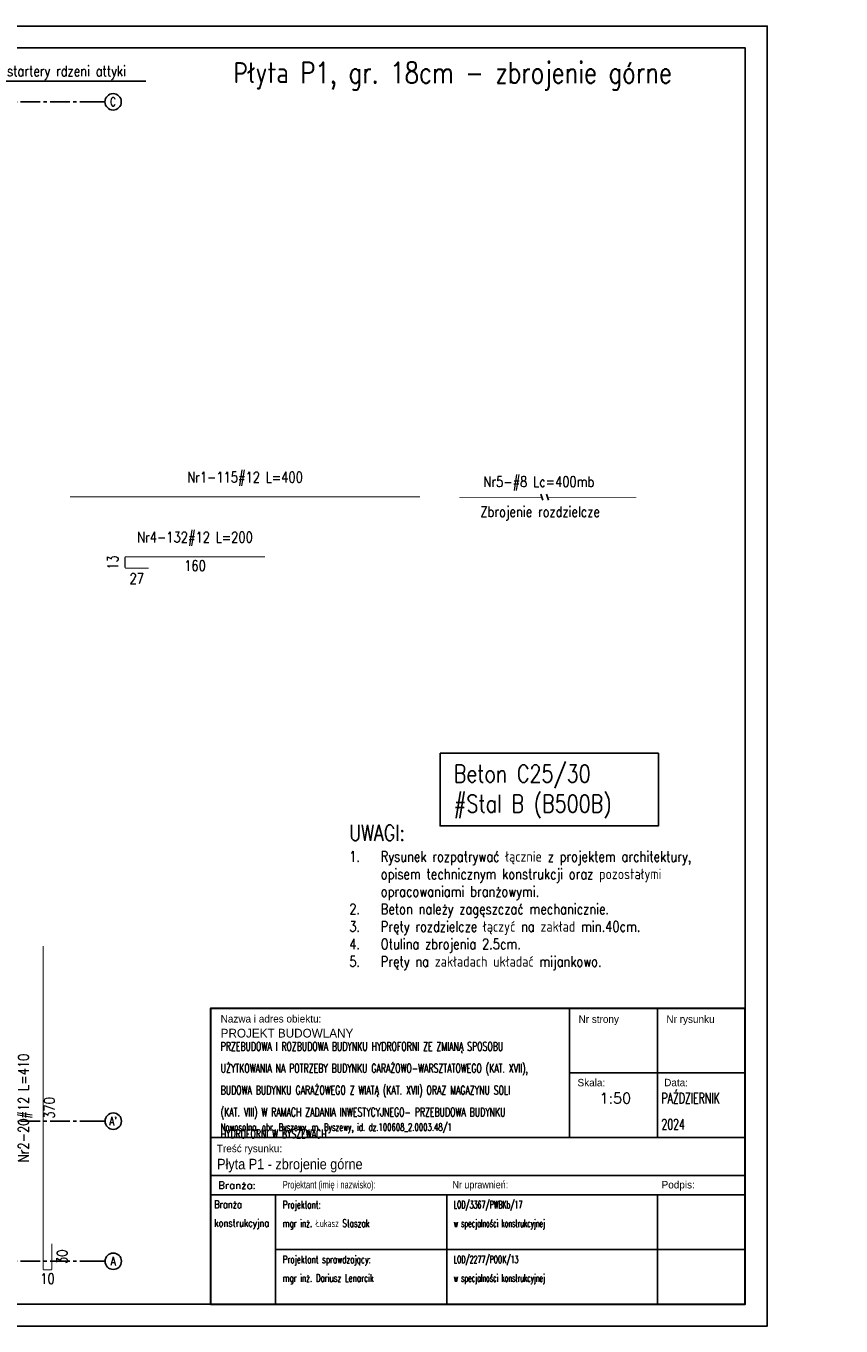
# Model space of a CAD drawing. Extents: x 1815904 to 1900213, y -29904 to -15054.
# Tile 10 of 11: x 1849435 to 1858747, y -29904 to -15054. Entities that reach past the tile are written whole.
import ezdxf
from ezdxf.enums import TextEntityAlignment as Align

# ---------------------------------------------------------------- set-up
doc = ezdxf.new("R2010")
doc.units = 0
doc.header["$LTSCALE"] = 300
doc.header["$PDMODE"] = 1
doc.linetypes.add('CENTER2', pattern=[1.125, 0.75, -0.125, 0.125, -0.125])
doc.linetypes.add('DASHED2', pattern=[0.375, 0.25, -0.125])
doc.layers.get('0').update_dxf_attribs({"linetype": 'CONTINUOUS'})
doc.layers.get('Defpoints').update_dxf_attribs({"linetype": 'CONTINUOUS'})
for name, color, linetype in [('11 - opisy TXT2', 4, 'CONTINUOUS'), ('111 - opisy TXT3', 2, 'CONTINUOUS'), ('2 - linie odniesienia opisy', 8, 'CONTINUOUS'), ('44 - osie 2', 6, 'CENTER2'), ('55 - cienka przerywana 2', 1, 'DASHED2'), ('8 - zbrojenie', 8, 'CONTINUOUS')]:
    doc.layers.add(name, color=color, linetype=linetype)
doc.styles.add('ROMANS', font='romans.shx')
doc.styles.add('TXT2', font='simplex.shx', dxfattribs={"width": 0.8, "height": 120})
doc.styles.add('TXT3', font='simplex.shx', dxfattribs={"width": 0.8, "height": 240})
doc.dimstyles.new('wym zbr', dxfattribs={"dimtxt": 60, "dimasz": 35, "dimexe": 37.5, "dimexo": 37.5, "dimgap": 0.75, "dimtad": 0, "dimdec": 0, "dimlfac": 0.1, "dimzin": 0, "dimdsep": 46, "dimtxsty": 'TXT2', "dimblk1": 'OBLIQUE', "dimblk2": 'OBLIQUE', "dimsah": 1, "dimcen": -1.5, "dimdle": 25, "dimse1": 1, "dimse2": 1, "dimsd1": 1, "dimsd2": 1, "dimclrt": 4, "dimadec": 0, "dimazin": 0, "dimtfac": 0.75, "dimtdec": 0, "dimtix": 1, "dimtmove": 2, "dimatfit": 3, "dimldrblk": 'OBLIQUE', "dimfxl": 200, "dimfxlon": 1, "dimtvp": 0.75, "dimtolj": 1, "dimtzin": 0, "dimarcsym": 0})

# ---------------------------------------------------------------- blocks, each defined once
blk = doc.blocks.new('*D91')
at = {"layer": 'Defpoints', "color": 0, "transparency": 16777216}
for p in [(1849938, -20347), (1849938, -20431), (1853938, -20431)]:
    blk.add_point(p, dxfattribs=at)
at = {"layer": '2 - linie odniesienia opisy', "color": 4, "transparency": 16777216, "insert": (1851938, -20227), "char_height": 120, "attachment_point": 5, "style": 'TXT2'}
blk.add_mtext('\\A1;Nr1-115#12 L={\\A1;400}', dxfattribs=at)
blk = doc.blocks.new('_OBLIQUE')
at = {"color": 0, "linetype": 'ByBlock'}
blk.add_line((-0.5, -0.5), (0.5, 0.5), dxfattribs=at)
blk = doc.blocks.new('*D92')
at = {"layer": 'Defpoints', "color": 0, "transparency": 16777216}
for p in [(1849631, -25563), (1849681, -29263), (1849792, -29263)]:
    blk.add_point(p, dxfattribs=at)
at = {"layer": '2 - linie odniesienia opisy', "color": 4, "transparency": 16777216, "insert": (1849702, -27413), "char_height": 120, "attachment_point": 5, "rotation": 90, "style": 'TXT2'}
blk.add_mtext('\\A1;370', dxfattribs=at)
blk = doc.blocks.new('*D93')
at = {"layer": 'Defpoints', "color": 0, "transparency": 16777216}
for p in [(1849731, -28963), (1849681, -29263), (1849939, -29263)]:
    blk.add_point(p, dxfattribs=at)
at = {"layer": '2 - linie odniesienia opisy', "color": 4, "transparency": 16777216, "insert": (1849849, -29113), "char_height": 120, "attachment_point": 5, "rotation": 90, "style": 'TXT2'}
blk.add_mtext('\\A1;30', dxfattribs=at)
blk = doc.blocks.new('*D94')
at = {"layer": 'Defpoints', "color": 0, "transparency": 16777216}
for p in [(1849631, -28963), (1849731, -28963), (1849631, -29453)]:
    blk.add_point(p, dxfattribs=at)
at = {"layer": '2 - linie odniesienia opisy', "color": 4, "transparency": 16777216, "insert": (1849681, -29363), "char_height": 120, "attachment_point": 5, "style": 'TXT2'}
blk.add_mtext('\\A1;10', dxfattribs=at)
blk = doc.blocks.new('*D95')
at = {"layer": 'Defpoints', "color": 0, "transparency": 16777216}
for p in [(1849631, -25563), (1849547, -29263), (1849681, -29263)]:
    blk.add_point(p, dxfattribs=at)
at = {"layer": '2 - linie odniesienia opisy', "color": 4, "transparency": 16777216, "insert": (1849427, -27413), "char_height": 120, "attachment_point": 5, "rotation": 90, "style": 'TXT2'}
blk.add_mtext('\\A1;Nr2-20#12 L={\\A1;410}', dxfattribs=at)
blk = doc.blocks.new('*D113')
at = {"layer": 'Defpoints', "color": 0, "transparency": 16777216}
for p in [(1850566, -21197), (1852166, -21117), (1850566, -21308)]:
    blk.add_point(p, dxfattribs=at)
at = {"layer": '2 - linie odniesienia opisy', "color": 4, "transparency": 16777216, "insert": (1851366, -21218), "char_height": 120, "attachment_point": 5, "style": 'TXT2'}
blk.add_mtext('\\A1;160', dxfattribs=at)
blk = doc.blocks.new('*D114')
at = {"layer": 'Defpoints', "color": 0, "transparency": 16777216}
for p in [(1850566, -21197), (1850836, -21247), (1850566, -21455)]:
    blk.add_point(p, dxfattribs=at)
at = {"layer": '2 - linie odniesienia opisy', "color": 4, "transparency": 16777216, "insert": (1850701, -21365), "char_height": 120, "attachment_point": 5, "style": 'TXT2'}
blk.add_mtext('\\A1;27', dxfattribs=at)
blk = doc.blocks.new('*D115')
at = {"layer": 'Defpoints', "color": 0, "transparency": 16777216}
for p in [(1850517, -21117), (1850866, -21117), (1850836, -21247)]:
    blk.add_point(p, dxfattribs=at)
at = {"layer": '2 - linie odniesienia opisy', "color": 4, "transparency": 16777216, "insert": (1850427, -21182), "char_height": 120, "attachment_point": 5, "rotation": 90, "style": 'TXT2'}
blk.add_mtext('\\A1;13', dxfattribs=at)
blk = doc.blocks.new('*D116')
at = {"layer": 'Defpoints', "color": 0, "transparency": 16777216}
for p in [(1850566, -21033), (1850566, -21197), (1852166, -21117)]:
    blk.add_point(p, dxfattribs=at)
at = {"layer": '2 - linie odniesienia opisy', "color": 4, "transparency": 16777216, "insert": (1851366, -20913), "char_height": 120, "attachment_point": 5, "style": 'TXT2'}
blk.add_mtext('\\A1;Nr4-132#12 L={\\A1;200}', dxfattribs=at)
blk = doc.blocks.new('pozycja')
at = {"layer": '111 - opisy TXT3', "linetype": 'Continuous'}
blk.add_circle((63.2, -0.2), 37.4, dxfattribs=at)
at = {"layer": '2 - linie odniesienia opisy', "linetype": 'Continuous'}
blk.add_line((0, 0), (25.8, 0), dxfattribs=at)
at = {"layer": '111 - opisy TXT3', "linetype": 'Continuous', "style": 'TXT2', "width": 0.75}
blk.add_attdef('NR', text='', height=40, dxfattribs=at).set_placement((62.6, -19.8), align=Align.CENTER)
blk = doc.blocks.new('A$C6F0046A3')
at = {"layer": '44 - osie 2'}
for p, q in [((-125, 460), (-125, -13490)), ((4625, 459), (4625, -13491)), ((8794, 460), (8794, -13490)), ((10179, 125), (-1082, 125)), ((10179, -11519), (-1082, -11519)), ((10179, -13119), (-493, -13119))]:
    blk.add_line(p, q, dxfattribs=at)
at = {"layer": '2 - linie odniesienia opisy'}
ref = blk.add_blockref('pozycja', (-125, 460), dxfattribs=dict(at, xscale=2.5, yscale=2.5, zscale=2.5, rotation=90))
ref.add_attrib('NR', '4', dxfattribs={"layer": '111 - opisy TXT3', "linetype": 'Continuous', "height": 100, "style": 'TXT2', "width": 0.75}).set_placement((-130, 574), align=Align.CENTER)
ref = blk.add_blockref('pozycja', (4625, 459), dxfattribs=dict(at, xscale=2.5, yscale=2.5, zscale=2.5, rotation=90))
ref.add_attrib('NR', '5', dxfattribs={"layer": '111 - opisy TXT3', "linetype": 'Continuous', "height": 100, "style": 'TXT2', "width": 0.75}).set_placement((4620, 573), align=Align.CENTER)
ref = blk.add_blockref('pozycja', (8794, 460), dxfattribs=dict(at, xscale=2.5, yscale=2.5, zscale=2.5, rotation=90))
ref.add_attrib('NR', '6', dxfattribs={"layer": '111 - opisy TXT3', "linetype": 'Continuous', "height": 100, "style": 'TXT2', "width": 0.75}).set_placement((8789, 574), align=Align.CENTER)
at = {"layer": '2 - linie odniesienia opisy', "xscale": 2.5, "yscale": 2.5, "zscale": 2.5}
for p, values in [((10178, 125), {'NR': 'C'}), ((10179, -11519), {'NR': "A'"}), ((10179, -13119), {'NR': 'A'})]:
    blk.add_blockref('pozycja', p, dxfattribs=at).add_auto_attribs(values)

msp = doc.modelspace()

# ---------------------------------------------------------------- linework, layer by layer
for p, q in [((1855645.3, -26276.5), (1855645.3, -27749.3)), ((1856649, -26276.5), (1856649, -27749.3)), ((1851543.1, -27749.3), (1857652.8, -27749.3)), ((1851543.1, -28185.7), (1857652.8, -28185.7)), ((1851543.1, -28403.9), (1857652.8, -28403.9)), ((1851543.1, -28403.9), (1857652.8, -28403.9)), ((1852285, -29653.9), (1852285, -28403.9)), ((1854241.6, -29653.9), (1854241.6, -28403.9)), ((1856649, -29653.9), (1856649, -28403.9)), ((1852285, -29028.9), (1857652.8, -29028.9))]:
    msp.add_line(p, q)
at = {"lineweight": 30}
msp.add_lwpolyline([(1851543.1, -29653.9), (1857652.8, -29653.9), (1857652.8, -26276.5), (1851543.1, -26276.5)], close=True, dxfattribs=at)
msp.add_lwpolyline([(1857652.8, -27012.9), (1855645.3, -27012.9)])
at = {"layer": '111 - opisy TXT3'}
msp.add_lwpolyline([(1838153.5, -29653.9), (1838153.5, -15303.9), (1857653.5, -15303.9), (1857653.5, -29653.9)], close=True, dxfattribs=at)
at = {"layer": '2 - linie odniesienia opisy'}
msp.add_line((1849049.7, -15683.5), (1850803, -15683.5), dxfattribs=at)
for points in [[(1836903.5, -29903.9), (1836903.5, -15053.9), (1857903.5, -15053.9), (1857903.5, -29903.9)], [(1854165.6, -23361.4), (1856660.5, -23361.4), (1856660.5, -24192.3), (1854165.6, -24192.3)]]:
    msp.add_lwpolyline(points, close=True, dxfattribs=at)
at = {"layer": '2 - linie odniesienia opisy', "const_width": 12}
msp.add_lwpolyline([(1849938.1, -20431.2), (1853938.1, -20431.2)], dxfattribs=at)
for points in [[(1852166.1, -21116.8), (1850578.1, -21116.8, 0.4142136), (1850566.1, -21128.8), (1850566.1, -21234.8, 0.4142136), (1850578.1, -21246.8), (1850836.1, -21246.8)], [(1849630.9, -25563), (1849630.9, -29251, 0.4142136), (1849642.9, -29263), (1849718.9, -29263, 0.4142136), (1849730.9, -29251), (1849730.9, -28963)]]:
    msp.add_lwpolyline(points, format="xyb", dxfattribs=at)
at = {"layer": '55 - cienka przerywana 2'}
for points in [[(1855317.3, -20400.9), (1855350.9, -20499.7)], [(1855380.3, -20400.9), (1855413.9, -20499.7)]]:
    msp.add_lwpolyline(points, dxfattribs=at)
at = {"layer": '8 - zbrojenie', "const_width": 8}
for points in [[(1855331.6, -20443.2), (1854384.6, -20443.2)], [(1856408.6, -20443.2), (1855394.7, -20443.2)]]:
    msp.add_lwpolyline(points, dxfattribs=at)

# ---------------------------------------------------------------- block references
at = {"layer": '2 - linie odniesienia opisy'}
msp.add_blockref('A$C6F0046A3', (1840094.7, -16044.5), dxfattribs=at)

# ---------------------------------------------------------------- texts
at = {"lineweight": 15, "char_height": 85, "width": 6300.103, "attachment_point": 1, "line_spacing_factor": 1.5, "style": 'ROMANS'}
for s, insert in [('\\A1;{\\FIC-Romans;\\W1;Nazwa i adres obiektu:}', (1851659.1, -26352)), ('\\A1;{\\FIC-Romans;\\W1;Nr strony}', (1855748.5, -26356.2)), ('\\A1;{\\FIC-Romans;\\W1;Nr rysunku}', (1856752.2, -26356.2)), ('\\A1;{\\FIC-Romans;\\W1;Skala:}', (1855736.6, -27080.8)), ('\\A1;{\\FIC-Romans;\\W1;Data:}', (1856726.6, -27080.4)), ('\\pt170;{\\W0.68;Nowosolna, obr. Byszewy, m. Byszewy, id. dz.100608_2.0003.48/1}', (1851659.1, -27589.7)), ('\\A1;{\\FIC-Romans;\\W1;Treść rysunku:}', (1851616.1, -27833.4)), ('\\A1;{\\W1;Branża:}', (1851631.4, -28253.7)), ('\\A1;{\\FIC-Romans;\\W0.75;Projektant (imię i nazwisko):}', (1852368.8, -28247.6)), ('\\A1;{\\FIC-Romans;\\W0.9;Nr uprawnień:}', (1854307.7, -28247.6)), ('\\A1;{\\FIC-Romans;\\W1;Podpis:}', (1856697.3, -28247.6)), ('\\A1;{\\W0.8;Branża\\Pkonstrukcyjna}', (1851586.3, -28471.9)), ('\\A1;{\\W0.7;Projektant:\\Pmgr inż. Łukasz Staszak}', (1852368.8, -28475.5)), ('{\\W0.5;LOD/3367/PWBKb/17 \\Pw specjalności konstrukcyjnej}', (1854322, -28475.5)), ('\\A1;{\\W0.7;Projektant sprawdzający:\\Pmgr inż. Dariusz Lenarcik^I}', (1852368.8, -29100.5)), ('{\\W0.5;LOD/2277/POOK/13 \\Pw specjalności konstrukcyjnej}', (1854322, -29100.5))]:
    msp.add_mtext(s, dxfattribs=dict(at, insert=insert))
at = {"lineweight": 30, "width": 6300.103, "attachment_point": 1, "line_spacing_factor": 1.5, "style": 'ROMANS'}
for s, insert, char_height in [('\\A1;{\\Fic-romans.shx;\\W1;PROJEKT BUDOWLANY}', (1851659.1, -26508.7), 100), ('{\\W0.65;PRZEBUDOWA I ROZBUDOWA BUDYNKU HYDROFORNI ZE ZMIANĄ SPOSOBU \\PUŻYTKOWANIA NA POTRZEBY BUDYNKU GARAŻOWO-WARSZTATOWEGO (KAT. XVII), \\PBUDOWA BUDYNKU GARAŻOWEGO Z WIATĄ (KAT. XVII) ORAZ MAGAZYNU SOLI \\P(KAT. VIII) W RAMACH ZADANIA INWESTYCYJNEGO- PRZEBUDOWA BUDYNKU \\PHYDROFORNI W BYSZEWACH}', (1851659.1, -26659.8), 100), ('\\A1;1:50', (1855988, -27240.9), 120), ('\\A1;{\\W0.65;PAŹDZIERNIK \\P2024}', (1856695.6, -27240.9), 120), ('\\A1;{\\Fic-romans|c238;\\W0.9;Płyta P1 - zbrojenie górne}', (1851618.9, -27993.9), 120)]:
    msp.add_mtext(s, dxfattribs=dict(at, insert=insert, char_height=char_height))
at = {"layer": '11 - opisy TXT2', "style": 'TXT2', "width": 0.8}
for s, p in [('startery rdzeni attyki', (1849218.8, -15627.4)), ('Nr5-#8 Lc=400mb', (1854661.3, -20318.9)), ('Zbrojenie rozdzielcze', (1854625.9, -20662.5))]:
    msp.add_text(s, height=120, dxfattribs=at).set_placement(p)
at = {"layer": '11 - opisy TXT2', "char_height": 120, "width": 4333.355, "attachment_point": 1, "style": 'TXT2'}
for insert in [(1831490.3, -22279.4), (1853128.6, -24180)]:
    msp.add_mtext('\\pi-360,l360,t360;{\\H1.5x;\\C2;UWAGI:\\P}1.^IRysunek rozpatrywać łącznie z projektem architektury, opisem technicznym konstrukcji oraz pozostałymi opracowaniami branżowymi.\\P2.^IBeton należy zagęszczać mechanicznie.\\P3.^IPręty rozdzielcze łączyć na zakład min.40cm.\\P4.^IOtulina zbrojenia 2.5cm.\\P5.^IPręty na zakładach układać mijankowo.', dxfattribs=dict(at, insert=insert))
at = {"layer": '111 - opisy TXT3', "width": 0.8}
for s, height, style, p in [('Płyta P1, gr. 18cm - zbrojenie górne', 240, 'TXT3', (1851806.9, -15706.9)), ('Beton C25/30 ', 200, 'TXT2', (1854323.5, -23694.6)), ('#Stal B (B500B)', 200, 'TXT2', (1854323.5, -24036.8))]:
    msp.add_text(s, height=height, dxfattribs=dict(at, style=style)).set_placement(p)

# ---------------------------------------------------------------- dimensions: what is measured, and where the dimension line sits
at = {"layer": '2 - linie odniesienia opisy'}
for base, p1, p2, angle, text, picture, middle in [((1849938.1, -20347.1), (1853938.1, -20431.2), (1849938.1, -20431.2), 180, 'Nr1-115#12 L={\\A1;<>}', '*D91', (1851938.1, -20227.1)), ((1850566.1, -21032.7), (1852166.1, -21116.8), (1850566.1, -21196.8), 180, 'Nr4-132#12 L={\\A1;200}', '*D116', (1851366.1, -20912.7)), ((1849546.8, -29263), (1849630.9, -25563), (1849680.9, -29263), 270, 'Nr2-20#12 L={\\A1;410}', '*D95', (1849426.8, -27413))]:
    dim = msp.add_linear_dim(base=base, p1=p1, p2=p2, angle=angle, text=text, dimstyle='wym zbr', override={"dimtxsty": 'TXT2', "dimtolj": 1}, dxfattribs=at)
    dim.commit()
    dim.dimension.update_dxf_attribs({"geometry": picture, "text_midpoint": middle})
for base, p1, p2, angle, picture, middle in [((1850516.7, -21116.8), (1850836.1, -21246.8), (1850866.1, -21116.8), 270, '*D115', (1850426.7, -21181.8)), ((1849792, -29263), (1849630.9, -25563), (1849680.9, -29263), 90, '*D92', (1849702, -27413))]:
    dim = msp.add_linear_dim(base=base, p1=p1, p2=p2, angle=angle, dimstyle='wym zbr', override={"dimtxsty": 'TXT2', "dimldrblk": 'OBLIQUE'}, dxfattribs=at)
    dim.commit()
    dim.dimension.update_dxf_attribs({"geometry": picture, "text_midpoint": middle})
for base, p1, p2, picture, middle in [((1850566.1, -21307.9), (1852166.1, -21116.8), (1850566.1, -21196.8), '*D113', (1851366.1, -21217.9)), ((1849630.9, -29452.8), (1849730.9, -28963), (1849630.9, -28963), '*D94', (1849680.9, -29362.8))]:
    dim = msp.add_linear_dim(base=base, p1=p1, p2=p2, dimstyle='wym zbr', override={"dimtxsty": 'TXT2', "dimldrblk": 'OBLIQUE'}, dxfattribs=at)
    dim.commit()
    dim.dimension.update_dxf_attribs({"geometry": picture, "text_midpoint": middle})
dim = msp.add_linear_dim(base=(1850566.1, -21454.8), p1=(1850836.1, -21246.8), p2=(1850566.1, -21196.8), dimstyle='wym zbr', dxfattribs=at)
dim.commit()
dim.dimension.update_dxf_attribs({"geometry": '*D114', "text_midpoint": (1850701.1, -21364.8)})
dim = msp.add_linear_dim(base=(1849938.9, -29263), p1=(1849730.9, -28963), p2=(1849680.9, -29263), angle=90, dimstyle='wym zbr', dxfattribs=at)
dim.commit()
dim.dimension.update_dxf_attribs({"geometry": '*D93', "text_midpoint": (1849848.9, -29113)})

doc.saveas('drawing.dxf')
